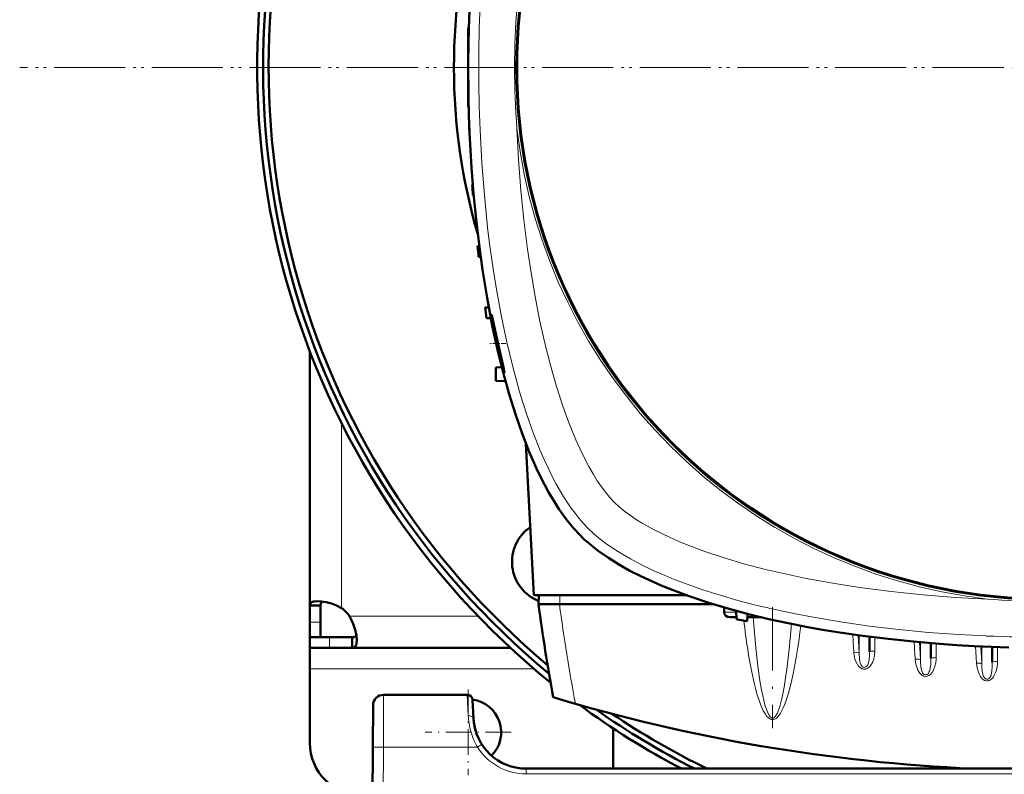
# Model space of a CAD drawing. Extents: x -1595 to 1972, y -1684 to 713.
# Tile 5 of 60: x -203 to -17, y -1333 to -1190. Entities that reach past the tile are written whole.
import ezdxf

# ---------------------------------------------------------------- set-up
doc = ezdxf.new("R2010")
doc.units = 0
doc.linetypes.add('DASHDOT', pattern=[18.5, 12, -3, 0.5, -3])

msp = doc.modelspace()

# ---------------------------------------------------------------- linework, layer by layer
at = {"color": 7, "lineweight": 50}
for p, q in [((-118.44, -1191.13), (-118.44, -1197.63)), ((-118.44, -1191.13), (-118.34, -1191.13)), ((-118.44, -1197.63), (-118.44, -1198.63)), ((-118.44, -1198.63), (-118.44, -1206.13)), ((-118.44, -1206.13), (-118.34, -1206.13)), ((-118.24, -1209.26), (-118.27, -1209.26)), ((-118.16, -1211.26), (-118.2, -1211.26)), ((-117.55, -1220.88), (-117.68, -1220.88)), ((-117.38, -1222.89), (-117.54, -1222.88)), ((-116.33, -1232.49), (-116.67, -1232.51)), ((-116.06, -1234.52), (-116.46, -1234.51)), ((-114.52, -1244.11), (-115.24, -1244.13)), ((-114.13, -1246.16), (-114.95, -1246.13)), ((-148.43, -1300.6), (-148.43, -1252.49)), ((-112.05, -1255.45), (-113.18, -1255.51)), ((-113.18, -1255.51), (-113.18, -1258.01)), ((-111.35, -1258.1), (-113.18, -1258.01)), ((-105.98, -1298.63), (-107.49, -1269.89)), ((-77.16, -1298.63), (-105.98, -1298.63)), ((-105.05, -1298.63), (-105.09, -1300.33)), ((-148.43, -1300.6), (-146.43, -1300.6)), ((-148.43, -1303.77), (-148.43, -1300.6)), ((-146.43, -1303.77), (-146.43, -1300.6)), ((-101.12, -1300.33), (-105.09, -1300.33)), ((-101.09, -1300.33), (-101.12, -1300.33)), ((-72.06, -1300.33), (-101.09, -1300.33)), ((-69.89, -1300.98), (-69.93, -1301.86)), ((-67.62, -1301.62), (-67.57, -1303.21)), ((-65.52, -1302.17), (-65.57, -1303.57)), ((-148.43, -1306.63), (-148.43, -1303.77)), ((-146.43, -1306.63), (-146.43, -1303.77)), ((-68.84, -1302.83), (-67.58, -1302.83)), ((-65.54, -1302.83), (-65.04, -1302.83)), ((-62.84, -1302.83), (-65.04, -1302.83)), ((-148.43, -1306.63), (-146.43, -1306.63)), ((-148.43, -1308.63), (-148.43, -1306.63)), ((-144.74, -1306.63), (-148.43, -1306.63)), ((-140.41, -1306.63), (-144.74, -1306.63)), ((-140.41, -1308.63), (-140.41, -1306.63)), ((-42.35, -1306.52), (-42.35, -1309.36)), ((-30.73, -1307.74), (-30.73, -1310.6)), ((-148.43, -1308.63), (-148.43, -1312.63)), ((-144.74, -1308.63), (-148.43, -1308.63)), ((-140.41, -1308.63), (-144.74, -1308.63)), ((-110.43, -1308.63), (-140.41, -1308.63)), ((-19.1, -1308.43), (-19.1, -1311.34)), ((-148.43, -1312.63), (-148.43, -1326.63)), ((-118.6, -1317.52), (-134.46, -1317.52)), ((-117.42, -1322.04), (-117.6, -1318.47)), ((-136.46, -1319.51), (-136.51, -1327.47)), ((-90.93, -1331.52), (-90.93, -1323.92)), ((-136.93, -1409.52), (-136.51, -1327.47)), ((90.55, -1331.52), (-107.43, -1331.52))]:
    msp.add_line(p, q, dxfattribs=at)
at = {"color": 7, "linetype": 'DASHDOT', "lineweight": 18}
for p, q in [((186.57, -1198.64), (-203.43, -1198.64)), ((185.09, -1198.63), (-201.97, -1198.63)), ((-60.74, -1300.92), (-60.74, -1323.86))]:
    msp.add_line(p, q, dxfattribs=at)
at = {"color": 7, "linetype": 'DASHDOT', "lineweight": 18, "ltscale": 0.003007}
msp.add_line((-118.45, -1198.63), (-118.33, -1198.63), dxfattribs=at)
at = {"color": 7, "linetype": 'DASHDOT', "lineweight": 18, "ltscale": 0.075517}
msp.add_line((-111.31, -1250.93), (-114.33, -1250.93), dxfattribs=at)
at = {"color": 7, "lineweight": 18}
for p, q in [((-142.43, -1301.1), (-142.43, -1266.05)), ((-101.05, -1298.63), (-101.09, -1300.33)), ((-69.93, -1301.86), (-67.62, -1301.86)), ((-148.43, -1303.77), (-146.43, -1303.77)), ((-116.54, -1302.63), (-140.9, -1302.63)), ((-49.16, -1305.61), (-48.77, -1305.66)), ((-44.55, -1306.22), (-44.35, -1309.59)), ((-144.74, -1308.63), (-144.74, -1306.63)), ((-44.35, -1306.25), (-44.35, -1309.59)), ((-41.35, -1306.64), (-41.35, -1309.24)), ((-32.92, -1307.55), (-32.73, -1310.84)), ((-32.73, -1307.57), (-32.73, -1310.84)), ((-29.73, -1307.82), (-29.73, -1310.48)), ((-45.34, -1309.58), (-45.34, -1309.54)), ((-22.28, -1308.29), (-22.09, -1311.54)), ((-21.29, -1308.34), (-21.1, -1311.59)), ((-21.1, -1308.35), (-21.1, -1311.59)), ((-18.1, -1308.47), (-18.1, -1311.22)), ((-105.93, -1312.63), (-148.43, -1312.63)), ((-58.14, -1313.41), (-58.12, -1313.24)), ((-134.46, -1317.52), (-134.51, -1327.47)), ((-118.6, -1317.52), (-118.41, -1321.49)), ((-59.04, -1318.48), (-59, -1318.31)), ((-134.51, -1327.47), (-134.93, -1409.52)), ((-116.68, -1327.47), (-134.51, -1327.47)), ((-116.09, -1327.09), (-116.68, -1327.47)), ((-115.84, -1326.93), (-116.09, -1327.09)), ((-107.43, -1332.51), (-107.43, -1331.52)), ((90.55, -1332.51), (-107.43, -1332.51))]:
    msp.add_line(p, q, dxfattribs=at)
at = {"color": 7, "linetype": 'DASHDOT', "lineweight": 18, "ltscale": 0.40625}
for p, q in [((-118.43, -1316.51), (-118.43, -1332.76)), ((-110.31, -1324.63), (-126.56, -1324.63))]:
    msp.add_line(p, q, dxfattribs=at)
at = {"color": 7, "lineweight": 50}
for points in [[(-97.17, -1287.36), (-98.55, -1285.87), (-99.89, -1284.21), (-101.18, -1282.4), (-102.41, -1280.44), (-103.2, -1279.09), (-103.96, -1277.69), (-104.72, -1276.19), (-105.46, -1274.65), (-106.85, -1271.48), (-108.21, -1267.97), (-109.48, -1264.32), (-110.66, -1260.53), (-111.74, -1256.63), (-112.74, -1252.64), (-113.31, -1250.1), (-113.86, -1247.53), (-114.84, -1242.31), (-115.71, -1237), (-116.37, -1232.2), (-116.94, -1227.36), (-117.42, -1222.48), (-117.8, -1217.56), (-118, -1214.29), (-118.17, -1211.02), (-118.3, -1207.68), (-118.39, -1204.34), (-118.44, -1197.7), (-118.34, -1191.09), (-118.09, -1184.51)], [(-114.06, -1245.43), (-114.06, -1245.43), (-114.06, -1245.43), (-114.06, -1245.44), (-114.07, -1245.45), (-114.07, -1245.48), (-114.03, -1245.85)], [(-111.81, -1255.17), (-112.87, -1250.47), (-113.44, -1247.9), (-113.91, -1245.87), (-114.03, -1245.48), (-114.05, -1245.44), (-114.05, -1245.43), (-114.06, -1245.43)], [(-113.85, -1247.02), (-113.43, -1249.2), (-112.9, -1251.61), (-112.32, -1253.97), (-111.84, -1255.7), (-111.65, -1256.29), (-111.59, -1256.42)], [(-111.58, -1256.43), (-111.58, -1256.43), (-111.57, -1256.43), (-111.57, -1256.42), (-111.57, -1256.4), (-111.6, -1256.18)], [(-15.98, -1308.53), (-22.57, -1308.28), (-25.85, -1308.09), (-29.13, -1307.86), (-34.01, -1307.45), (-38.86, -1306.94), (-43.67, -1306.34), (-48.42, -1305.65), (-51.26, -1305.18), (-54.08, -1304.68), (-57.79, -1303.95), (-61.44, -1303.16), (-65.03, -1302.29), (-68.98, -1301.24), (-72.82, -1300.09), (-76.54, -1298.85), (-80.12, -1297.51), (-81.85, -1296.81), (-83.53, -1296.07), (-85.7, -1295.06), (-87.79, -1294), (-89.77, -1292.89), (-91.87, -1291.59), (-93.81, -1290.23), (-94.76, -1289.5), (-95.66, -1288.75), (-96.44, -1288.06), (-97.17, -1287.36)], [(-147.01, -1299.75), (-147.66, -1299.81), (-147.92, -1299.89), (-148.13, -1299.99), (-148.28, -1300.13), (-148.38, -1300.3), (-148.43, -1300.6)], [(-142.43, -1301.1), (-143.38, -1300.62), (-144.36, -1300.24), (-145.33, -1299.97), (-146.25, -1299.81), (-147.01, -1299.75)], [(-146, -1299.84), (-146.24, -1300.01), (-146.39, -1300.26), (-146.43, -1300.6)], [(-139.56, -1307.21), (-139.63, -1306.27), (-139.85, -1305.21), (-140.21, -1304.1), (-140.52, -1303.35), (-140.9, -1302.63)], [(-140.41, -1306.63), (-140.07, -1306.59), (-139.81, -1306.44), (-139.64, -1306.2)], [(-140.41, -1308.63), (-140.22, -1308.61), (-140.05, -1308.56), (-139.91, -1308.46), (-139.8, -1308.33), (-139.7, -1308.15), (-139.63, -1307.94), (-139.58, -1307.6), (-139.56, -1307.21)]]:
    msp.add_lwpolyline(points, dxfattribs=at)
at = {"color": 7, "lineweight": 18}
for points in [[(-116.19, -1210.49), (-115.85, -1216.67), (-115.37, -1222.83), (-114.75, -1228.95), (-114.37, -1232.02), (-113.96, -1235.08), (-113.52, -1238.06), (-113.03, -1241.03), (-112.14, -1245.88), (-111.13, -1250.66), (-110, -1255.36), (-109.37, -1257.73), (-108.7, -1260.07), (-108.03, -1262.29), (-107.32, -1264.47), (-106.1, -1267.9), (-104.78, -1271.23), (-104.06, -1272.9), (-103.3, -1274.53), (-102.57, -1276.02), (-101.8, -1277.47), (-100.43, -1279.85), (-99.7, -1280.99), (-98.95, -1282.09), (-98.19, -1283.12), (-97.42, -1284.1), (-96.6, -1285.05), (-95.75, -1285.94)], [(-109.19, -1210.19), (-108.88, -1216.06), (-108.43, -1221.92), (-107.87, -1227.49), (-107.18, -1233.03), (-106.51, -1237.55), (-105.75, -1242.03), (-104.89, -1246.45), (-103.89, -1250.9), (-102.79, -1255.27), (-101.69, -1259.1), (-100.49, -1262.83), (-99.31, -1266.08), (-98.04, -1269.19), (-96.84, -1271.81), (-95.58, -1274.27), (-94.78, -1275.67), (-93.96, -1276.98), (-92.82, -1278.63), (-91.66, -1280.07), (-90.8, -1280.99)], [(-90.8, -1280.99), (-89.85, -1281.87), (-88.75, -1282.76), (-87.51, -1283.66), (-86.51, -1284.33), (-85.44, -1284.98), (-83.16, -1286.26)], [(-95.75, -1285.94), (-94.63, -1287), (-93.4, -1288.02), (-92.08, -1289.02), (-91.03, -1289.74), (-89.94, -1290.44), (-87.66, -1291.78), (-85.56, -1292.89), (-83.38, -1293.94), (-81.12, -1294.94), (-79.38, -1295.65), (-77.61, -1296.33), (-73.99, -1297.61), (-70.69, -1298.65), (-67.32, -1299.62), (-63.9, -1300.51), (-61.37, -1301.12), (-58.83, -1301.68), (-56.1, -1302.25), (-53.36, -1302.77), (-47.89, -1303.7), (-42.36, -1304.49), (-36.79, -1305.15), (-31.18, -1305.69), (-25.54, -1306.1), (-20.3, -1306.37)], [(-83.16, -1286.26), (-81.74, -1286.98), (-80.26, -1287.67), (-78.62, -1288.39), (-76.94, -1289.08), (-73.58, -1290.35), (-69.93, -1291.57), (-66.17, -1292.68), (-62.31, -1293.7), (-58.37, -1294.62), (-54.37, -1295.46), (-49.34, -1296.38), (-44.25, -1297.17), (-41.26, -1297.58), (-38.26, -1297.95), (-32.21, -1298.57), (-26.12, -1299.05), (-20, -1299.38)], [(-58.12, -1313.24), (-57.6, -1308.88), (-57.17, -1304.08)], [(-51.08, -1305.21), (-50.77, -1305.31), (-50.13, -1305.45), (-49.16, -1305.61)], [(-63.91, -1308.61), (-63.52, -1312.09), (-63.08, -1315.23), (-62.84, -1316.6)], [(-44.35, -1309.59), (-44.37, -1309.57), (-44.46, -1309.55), (-44.61, -1309.53), (-45.34, -1309.54)], [(-44.1, -1312.42), (-44.46, -1312.08), (-44.74, -1311.67), (-45.01, -1311.1), (-45.2, -1310.5), (-45.29, -1310.05), (-45.34, -1309.58)], [(-42.35, -1309.36), (-42.37, -1309.97), (-42.44, -1310.81), (-42.51, -1311.23), (-42.63, -1311.66), (-42.72, -1311.87), (-42.87, -1312.08), (-43.07, -1312.25), (-43.23, -1312.31), (-43.41, -1312.32), (-43.6, -1312.27), (-43.78, -1312.14), (-43.92, -1311.98), (-44.02, -1311.78), (-44.14, -1311.45), (-44.2, -1311.22), (-44.27, -1310.76), (-44.35, -1309.59)], [(-41.35, -1309.24), (-41.41, -1309.97), (-41.56, -1310.69), (-41.81, -1311.37), (-42, -1311.73), (-42.24, -1312.07), (-42.43, -1312.27), (-42.64, -1312.44), (-42.84, -1312.56), (-43.06, -1312.64), (-43.28, -1312.67), (-43.5, -1312.66)], [(-29.73, -1310.48), (-29.74, -1310.83), (-29.82, -1311.48), (-29.97, -1312.11), (-30.23, -1312.77), (-30.39, -1313.08), (-30.59, -1313.38), (-30.83, -1313.65), (-31.11, -1313.87), (-31.43, -1314.01), (-31.8, -1314.05), (-32.16, -1313.96), (-32.49, -1313.77), (-32.77, -1313.5), (-33, -1313.19), (-33.19, -1312.85), (-33.34, -1312.5), (-33.59, -1311.69), (-33.72, -1310.82), (-33.72, -1310.78)], [(-32.73, -1310.84), (-32.75, -1310.82), (-32.84, -1310.8), (-32.99, -1310.78), (-33.72, -1310.78)], [(-30.73, -1310.6), (-30.78, -1311.78), (-30.86, -1312.44), (-30.96, -1312.9), (-31.04, -1313.13), (-31.15, -1313.35), (-31.29, -1313.54), (-31.48, -1313.67), (-31.64, -1313.73), (-31.81, -1313.73), (-32.01, -1313.65), (-32.18, -1313.52), (-32.31, -1313.35), (-32.41, -1313.15), (-32.51, -1312.85), (-32.63, -1312.25), (-32.71, -1311.18), (-32.73, -1310.84)], [(-22.09, -1311.54), (-21.98, -1312.39), (-21.75, -1313.21), (-21.56, -1313.66), (-21.32, -1314.08), (-21.01, -1314.47), (-20.81, -1314.64), (-20.58, -1314.78), (-20.21, -1314.89), (-19.83, -1314.86), (-19.61, -1314.78), (-19.42, -1314.66), (-19.09, -1314.35), (-18.89, -1314.09), (-18.72, -1313.8), (-18.54, -1313.41), (-18.39, -1313.02), (-18.19, -1312.19), (-18.13, -1311.71), (-18.1, -1311.22)], [(-21.1, -1311.59), (-21.12, -1311.57), (-21.21, -1311.55), (-21.4, -1311.53), (-22.09, -1311.54)], [(-21.1, -1311.59), (-21.06, -1312.47), (-20.95, -1313.42)], [(-19.4, -1313.96), (-19.25, -1313.4), (-19.21, -1313.13), (-19.12, -1312.09), (-19.1, -1311.34)], [(-59, -1318.31), (-58.55, -1316.05), (-58.14, -1313.41)], [(-58.18, -1318.6), (-57.67, -1316.93), (-57.24, -1315.24), (-56.86, -1313.54)], [(-20.95, -1313.42), (-20.84, -1313.85), (-20.76, -1314.06), (-20.59, -1314.33)], [(-20.59, -1314.33), (-20.42, -1314.49), (-20.21, -1314.58), (-20.07, -1314.59), (-19.93, -1314.57)], [(-19.93, -1314.57), (-19.73, -1314.45), (-19.56, -1314.26), (-19.4, -1313.96)], [(-64, -1316.27), (-63.7, -1317.36), (-63.36, -1318.44), (-62.97, -1319.51), (-62.5, -1320.55), (-62.11, -1321.22), (-61.87, -1321.54), (-61.6, -1321.83), (-61.27, -1322.08), (-61, -1322.19), (-60.65, -1322.22), (-60.31, -1322.13), (-60.09, -1322), (-59.9, -1321.84), (-59.68, -1321.61), (-59.48, -1321.37), (-59.24, -1321.01), (-59.03, -1320.63), (-58.71, -1319.97), (-58.43, -1319.29), (-58.18, -1318.6)], [(-62.84, -1316.6), (-62.42, -1318.57), (-62.13, -1319.66), (-61.98, -1320.14), (-61.67, -1320.93), (-61.35, -1321.51), (-61.14, -1321.76), (-60.92, -1321.9), (-60.78, -1321.93), (-60.63, -1321.92), (-60.42, -1321.81), (-60.2, -1321.6), (-59.89, -1321.09), (-59.73, -1320.74)], [(-59.73, -1320.74), (-59.38, -1319.75), (-59.04, -1318.48)], [(-136.51, -1327.47), (-136.5, -1327.47), (-136.48, -1327.47), (-134.51, -1327.47)]]:
    msp.add_lwpolyline(points, dxfattribs=at)
msp.add_circle((-8.44, -1198.63), 101, dxfattribs=at)
at = {"color": 7, "lineweight": 50}
msp.add_circle((-8.44, -1198.63), 100.74, dxfattribs=at)
for centre, radius, start, end in [((-8.43, -1198.64), 150, 308.9754, 231.0147), ((-8.44, -1198.63), 148.87, 309.4826, 230.5172), ((-8.44, -1198.63), 147.82, 309.9547, 230.0451), ((-8.44, -1198.63), 112.7, 163.7063, 196.2938), ((206.56, -1198.63), 325, 179.8237, 180.1763), ((206.56, -1198.63), 325, 181.8735, 182.2263), ((206.56, -1198.63), 325, 183.9256, 184.2791), ((206.56, -1198.63), 325, 185.9829, 186.3375), ((206.56, -1198.63), 325, 188.0479, 188.4041), ((-84.29, -1241.74), 30.02, 187.8714, 190.1339), ((-138.12, -1261.17), 26.98, 10.6516, 12.8383), ((-111.57, -1256.4), 0.03, 200.9033, 244.4524), ((-102.13, -1292.32), 8, 124.4276, 248.4107), ((217.19, -1258.43), 325, 187.4074, 190.5583), ((-146.56, -1306.75), 7, 36.0817, 53.9139), ((-8.44, -983.63), 325, 259.5182, 259.8766), ((-134.46, -1319.52), 2, 90, 179.7), ((-118.6, -1318.52), 1, 3, 90), ((-118.43, -1324.63), 6.25, 315.0371, 82.3806), ((-8.44, -1006.83), 325, 253.2139, 267.4873), ((-8.43, -1198.64), 150, 233.6345, 242.3576), ((-8.44, -1198.63), 148.87, 234.821, 243.208), ((-8.44, -1198.63), 147.82, 235.9608, 244.0255), ((-107.43, -1321.52), 10, 183, 270), ((-107.43, -1321.52), 10, 183.9422, 198.8098), ((-107.41, -1321.51), 10.02, 194.756, 198.7969), ((-138.43, -1326.63), 10, 180, 270)]:
    msp.add_arc(centre, radius, start, end, dxfattribs=at)
at = {"color": 7, "lineweight": 18}
for centre, radius, start, end in [((162.02, -1198.63), 278.46, 177.5597, 182.4396), ((37.87, -1198.63), 147.52, 175.507, 184.4923), ((-8.44, -1198.63), 101.41, 186.5424, 263.4568), ((-8.44, -1152.33), 147.51, 265.5067, 273.8371), ((89.82, -1284.84), 157.13, 186.8059, 188.811), ((153.59, -1286.88), 218.59, 184.1852, 185.7061), ((-8.44, -982.46), 325.7, 262.8874, 263.2566), ((-8.44, -1028.17), 278.46, 267.5597, 272.4396), ((-43.29, -1311.32), 1.36, 233.5186, 261.0306), ((-104.86, -1320.84), 13.58, 182.7354, 195.3114), ((-105.43, -1320.99), 12.98, 195.3711, 209.9371), ((-107.43, -1321.51), 11, 212.7709, 269.9923)]:
    msp.add_arc(centre, radius, start, end, dxfattribs=at)
for centre, major_axis, ratio, start_param, end_param in [((221.85, -1258.94), (325.66, 0), 0.992546, 3.270009, 3.3292), ((-65.04, -1301.83), (0, 1), 0.866025, 2.530394, 3.141593), ((-60.44, -1261.27), (-0.24, -60.87), 0.121427, 0.53881, 0.783253), ((-3047.33, -1484.25), (3007.14, 0), 0.992546, 0.058569, 0.059729), ((-41.35, -1306.62), (-1, 0), 0.121869, 5.605182, 6.283185), ((-2821.55, -1471.69), (2792.54, 0), 0.992546, 0.058087, 0.059289), ((-60.85, -1259.53), (0.1, -62.68), 0.121204, 5.619282, 5.844029), ((-41.35, -1309.36), (-1, 0), 0.121869, 4.712389, 6.283185), ((-29.73, -1310.6), (-1, 0), 0.121869, 4.712388, 6.283185), ((-18.1, -1311.34), (-1, 0), 0.121869, 4.712389, 6.283185), ((-118.41, -1322.09), (0.999, 0.052), 0.602126, 0.000227, 1.539305)]:
    msp.add_ellipse(centre, major_axis=major_axis, ratio=ratio, start_param=start_param, end_param=end_param, dxfattribs=at)
at = {"color": 7, "lineweight": 50}
msp.add_ellipse((-68.77, -1301.83), major_axis=(1.14, 0.23), ratio=0.853683, start_param=2.936487, end_param=4.481103, dxfattribs=at)

doc.saveas('drawing.dxf')
